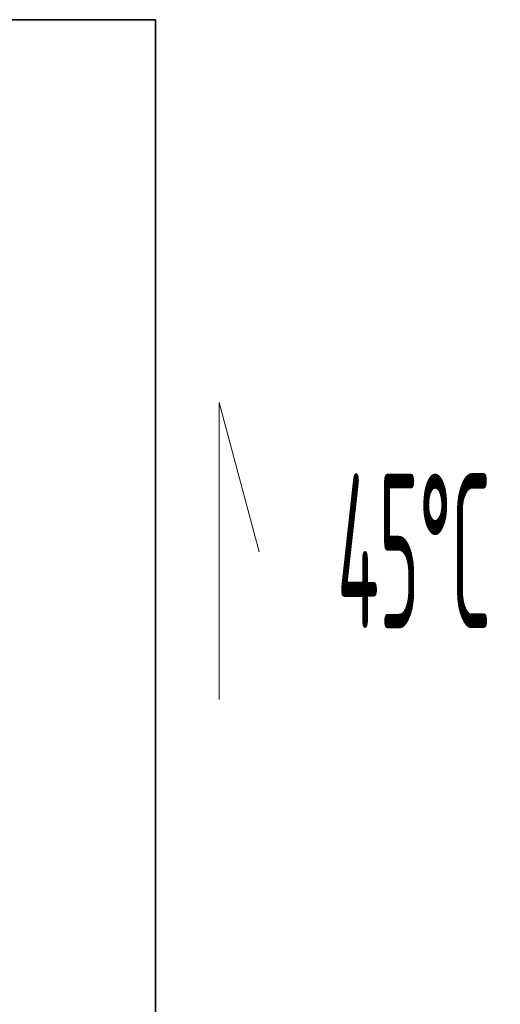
# Model space of a CAD drawing. Header units: millimetres. Extents: x 17747 to 112039, y -74980 to 446921.
# Tile 174 of 256: x 63873 to 64262, y -67798 to -67002. Entities that reach past the tile are written whole.
import ezdxf
from ezdxf.enums import TextEntityAlignment as Align

# ---------------------------------------------------------------- set-up
doc = ezdxf.new("R2010")
doc.units = ezdxf.units.MM
doc.layers.add('UT_POPIS - OBECNĚ', color=7, linetype='Continuous', lineweight=5)
doc.layers.add('UT_SCHÉMA_PŘÍVOD', color=10, linetype='Continuous', lineweight=35)
doc.styles.add('ISO 2.5', font='isocp.shx', dxfattribs={"width": 0.8, "height": 2.5})

msp = doc.modelspace()

# ---------------------------------------------------------------- linework, layer by layer
at = {"layer": 'UT_POPIS - OBECNĚ'}
for p, q in [((64034.52, -67551.34), (64034.52, -67311.34)), ((64034.52, -67311.34), (64066.87, -67432.08))]:
    msp.add_line(p, q, dxfattribs=at)
at = {"layer": 'UT_SCHÉMA_PŘÍVOD'}
for p in [(63320.4, -67001.84), (63983.15, -68850.53)]:
    msp.add_line(p, (63983.15, -67001.84), dxfattribs=at)

# ---------------------------------------------------------------- texts
at = {"layer": 'UT_POPIS - OBECNĚ', "style": 'ISO 2.5', "width": 0.4}
msp.add_text('45°C', height=125, dxfattribs=at).set_placement((64192.36, -67431.34), align=Align.MIDDLE_CENTER)

doc.saveas('drawing.dxf')
